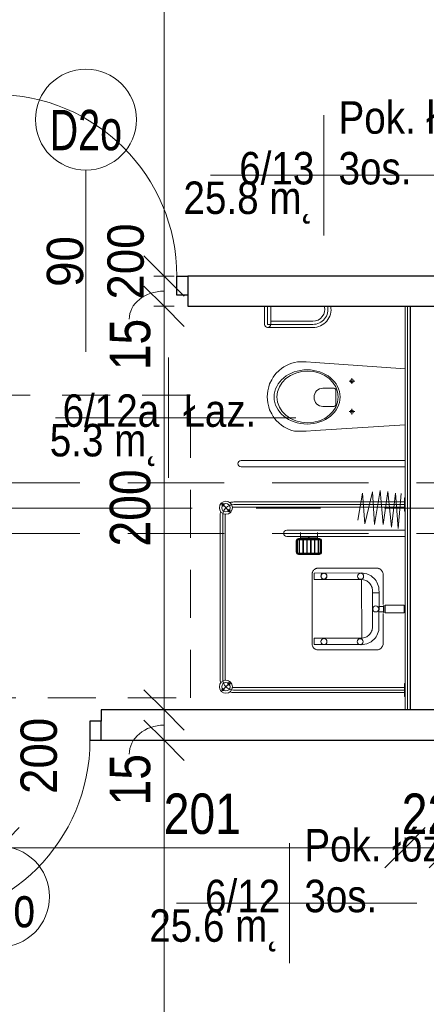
# Model space of a CAD drawing. Header units: centimetres. Extents: x -1631 to 1829, y -257 to 3158.
# Tile 9 of 129: x -965 to -764, y 642 to 1130. Entities that reach past the tile are written whole.
import ezdxf

# ---------------------------------------------------------------- set-up
doc = ezdxf.new("R2010")
doc.units = ezdxf.units.CM
for name, pattern in [('Oś', [222.25, 127, -31.75, 31.75, -31.75]), ('Ponad', [39.688, 23.813, -15.875]), ('Ukryte', [71.438, 47.625, -23.813])]:
    doc.linetypes.add(name, pattern=pattern)
for name, color, linetype, lineweight in [('A-ANNO-DIMS', 211, 'Continuous', 13), ('A-ANNO-DIMS-100', 211, 'Continuous', 13), ('A-ANNO-NOTE', 131, 'Continuous', 9), ('A-AREA-IDEN', 2, 'Continuous', 13), ('A-DETL-GENF', 92, 'Continuous', 9), ('A-DETL-HDLN', 90, 'Ukryte', 9), ('A-DETL-MEDM', 33, 'Continuous', 13), ('A-DOOR', 31, 'Continuous', 13), ('A-FLOR-OVHD', 1, 'Ponad', 9), ('A-WALL', 113, 'Continuous', 13), ('A-WALL-FNSH', 113, 'Continuous', 13), ('P-SANR-FIXT', 6, 'Continuous', 9), ('S-GRID', 1, 'Continuous', 13)]:
    doc.layers.add(name, color=color, linetype=linetype, lineweight=lineweight)
doc.styles.add('Arial', font='arial.ttf', dxfattribs={"width": 0.9, "height": 18})
doc.styles.add('Arial Narrow_5', font='ARIALN.TTF', dxfattribs={"height": 20})
doc.styles.add('Arial_1', font='arial.ttf', dxfattribs={"width": 0.7, "height": 20})
doc.styles.add('Arial_11', font='arial.ttf', dxfattribs={"width": 0.85, "height": 23})
doc.dimstyles.new('Diagonal_1_100__0__wewnętrzne', dxfattribs={"dimscale": 30.48, "dimtxt": 20.468619, "dimasz": 0.656168, "dimexe": 0.164042, "dimexo": 0.0625, "dimgap": 0.032808, "dimtad": 1, "dimdec": 0, "dimdsep": 46, "dimtxsty": 'Arial Narrow_5', "dimblk1": 'OBLIQUE', "dimblk2": 'OBLIQUE', "dimsah": 1, "dimcen": 0.09, "dimazin": 0, "dimtfac": 1, "dimtdec": 4, "dimtix": 1, "dimtmove": 0, "dimatfit": 3, "dimfxl": 0.164042, "dimfxlon": 1, "dimtvp": 1, "dimtolj": 1, "dimtzin": 0, "dimarcsym": 2})
doc.dimstyles.new('Diagonal_1_100__0__wewnętrzne_1', dxfattribs={"dimscale": 30.48, "dimtxt": 20.468619, "dimasz": 0.656168, "dimexe": 0.164042, "dimexo": 0.0625, "dimgap": 0.032808, "dimtad": 1, "dimdec": 0, "dimdsep": 46, "dimtxsty": 'Arial Narrow_5', "dimblk1": 'OBLIQUE', "dimblk2": 'OBLIQUE', "dimsah": 1, "dimcen": 0.09, "dimazin": 0, "dimtfac": 1, "dimtdec": 4, "dimtix": 1, "dimtmove": 1, "dimatfit": 3, "dimfxl": 0.164042, "dimfxlon": 1, "dimtvp": 1, "dimtolj": 1, "dimtzin": 0, "dimarcsym": 2})

# ---------------------------------------------------------------- blocks, each defined once
blk = doc.blocks.new('DRZWI 1S - automatyczna etykieta - Drzwi 90 _łazienkowe_-2364279-6_piętro IV __13_80 m_ - stan projektowany')
at = {"layer": 'A-DETL-GENF'}
for p, q in [((-50.5, 7.5), (-50.5, -2)), ((-45, 7.5), (-50.5, 7.5)), ((-45, -2), (-45, 7.5)), ((50.5, 7.5), (45, 7.5)), ((45, 7.5), (45, -2)), ((50.5, -2), (50.5, 7.5)), ((-50.5, -2), (-45, -2)), ((45, -2), (50.5, -2))]:
    blk.add_line(p, q, dxfattribs=at)
at = {"layer": 'A-DETL-MEDM', "lineweight": 25}
for p, q in [((-45, 7.5), (-50.5, 7.5)), ((-50.5, 7.5), (-50.5, -2)), ((-45, -2), (-45, 7.5)), ((45, -2), (45, 7.5)), ((45, 7.5), (50.5, 7.5)), ((50.5, 7.5), (50.5, -2)), ((-50.5, -2), (-45, -2)), ((50.5, -2), (45, -2))]:
    blk.add_line(p, q, dxfattribs=at)
at = {"layer": 'A-DOOR'}
blk.add_line((45, 7.5), (45, 97.5), dxfattribs=at)
blk.add_arc((45, 7.5), 90, 90, 180, dxfattribs=at)
blk = doc.blocks.new('DRZWI 1S - automatyczna etykieta - Drzwi 90 _łazienkowe_-2364283-6_piętro IV __13_80 m_ - stan projektowany')
at = {"layer": 'A-DETL-GENF'}
for p, q in [((-50.5, 2), (-45, 2)), ((-50.5, -7.5), (-50.5, 2)), ((-45, 2), (-45, -7.5)), ((45, 2), (50.5, 2)), ((45, -7.5), (45, 2)), ((50.5, 2), (50.5, -7.5)), ((-45, -7.5), (-50.5, -7.5)), ((50.5, -7.5), (45, -7.5))]:
    blk.add_line(p, q, dxfattribs=at)
at = {"layer": 'A-DETL-MEDM', "lineweight": 25}
for p, q in [((-50.5, -7.5), (-50.5, 2)), ((-50.5, 2), (-45, 2)), ((-45, 2), (-45, -7.5)), ((45, 2), (45, -7.5)), ((50.5, 2), (45, 2)), ((50.5, -7.5), (50.5, 2)), ((-45, -7.5), (-50.5, -7.5)), ((45, -7.5), (50.5, -7.5))]:
    blk.add_line(p, q, dxfattribs=at)
at = {"layer": 'A-DOOR'}
blk.add_line((45, -7.5), (45, -97.5), dxfattribs=at)
blk.add_arc((45, -7.5), 90, 180, 270, dxfattribs=at)
blk = doc.blocks.new('miska ustępowa dla N_35_5x54 wisząca koło narożna - Type 1-2357501-6_piętro IV __13_80 m_ - stan projektowany')
at = {"layer": 'P-SANR-FIXT'}
for p, q in [((-1.4, -11), (-4.56, -55.56)), ((29.22, -55.56), (26.4, -11)), ((44.09, -92.2), (44.09, -11)), ((47.21, -92.2), (47.21, -11)), ((3.32, -37.31), (6.14, -37.31)), ((4.69, -35.9), (4.69, -38.7)), ((18.43, -37.31), (21.25, -37.31)), ((19.8, -35.9), (19.8, -38.7)), ((8.17, -46.6), (8.17, -51.72)), ((16.4, -45.33), (9.09, -45.33)), ((17.32, -51.72), (17.32, -46.6)), ((-24.94, -56.63), (-24.94, -77.5)), ((-23.38, -56.63), (-23.38, -79.06)), ((-21.82, -56.63), (-21.82, -79.06)), ((-4.56, -55.56), (-4.88, -59.89)), ((29.58, -59.89), (29.22, -55.56)), ((-4.88, -59.89), (-4.82, -64.32)), ((29.53, -64.32), (29.58, -59.89)), ((-4.82, -64.32), (-4.57, -65.68)), ((-4.57, -65.68), (-4.19, -67.09)), ((-4.19, -67.09), (-3.69, -68.46)), ((28.69, -68.46), (29.19, -67.09)), ((29.19, -67.09), (29.57, -65.68)), ((29.57, -65.68), (29.53, -64.32)), ((-3.69, -68.46), (-3.07, -69.78)), ((-3.07, -69.78), (-2.34, -71.05)), ((-2.34, -71.05), (-1.51, -72.26)), ((-1.51, -72.26), (-0.58, -73.39)), ((25.58, -73.39), (26.51, -72.26)), ((26.51, -72.26), (27.34, -71.05)), ((27.34, -71.05), (28.07, -69.78)), ((28.07, -69.78), (28.69, -68.46)), ((-32.35, -77.5), (-23.38, -77.5)), ((-0.58, -73.39), (1.02, -74.96)), ((1.02, -74.96), (2.75, -76.27)), ((2.75, -76.27), (4.01, -77.03)), ((4.01, -77.03), (6.13, -78.05)), ((6.13, -78.05), (7.56, -78.51)), ((17.44, -78.51), (18.87, -78.05)), ((18.87, -78.05), (20.99, -77.03)), ((20.99, -77.03), (22.25, -76.27)), ((22.25, -76.27), (23.98, -74.96)), ((23.98, -74.96), (25.58, -73.39)), ((-23.38, -79.06), (-32.35, -79.06)), ((-23.38, -80.62), (-32.35, -80.62)), ((7.56, -78.51), (9.56, -78.98)), ((9.56, -78.98), (11.02, -79.17)), ((11.02, -79.17), (12.5, -79.25)), ((12.5, -79.25), (13.98, -79.17)), ((13.98, -79.17), (15.44, -78.98)), ((15.44, -78.98), (17.44, -78.51))]:
    blk.add_line(p, q, dxfattribs=at)
for centre in [(4.69, -37.31), (19.8, -37.31)]:
    blk.add_circle(centre, 0.825, dxfattribs=at)
for centre, radius, start, end in [((-30.79, -56.63), 8.97, 0, 99.9996), ((9.34, -46.48), 1.17, 102.2339, 185.8899), ((16.15, -46.48), 1.17, 354.1101, 77.7661), ((-30.79, -56.63), 7.41, 0, 102.1327), ((-30.79, -56.63), 5.85, 0, 105.4382), ((12.74, -51.5), 4.58, 182.8022, 357.1978), ((-23.38, -79.06), 1.56, 0, 90), ((-23.38, -79.06), 1.56, 270, 0), ((45.65, -92.2), 1.56, 180, 360)]:
    blk.add_arc(centre, radius, start, end, dxfattribs=at)
for centre, major_axis, ratio in [((12.55, -59.51), (0, 16.33), 0.823529), ((12.55, -59.26), (0, 15.16), 0.845174)]:
    blk.add_ellipse(centre, major_axis=major_axis, ratio=ratio, dxfattribs=at)
blk = doc.blocks.new('brodzik natryskowy dla N - Type 1-2359081-6_piętro IV __13_80 m_ - stan projektowany')
at = {"layer": 'P-SANR-FIXT'}
for p, q in [((-27.37, -14.39), (-44.99, -15.67)), ((-44.73, -12.86), (-27.37, -14.39)), ((-42.55, -11.3), (-42.55, -11)), ((-36.05, -11.3), (-42.55, -11.3)), ((-40.55, -11.3), (-40.55, -95.8)), ((-39.3, -11), (-39.3, -95.8)), ((-38.05, -11.3), (-38.05, -95.8)), ((-36.05, -11), (-36.05, -11.3)), ((-26.61, -11.2), (-26.61, -69.6)), ((-23.41, -69.6), (-23.41, -11.2)), ((14.45, -11.52), (10.54, -11.52)), ((10.54, -11.52), (10.54, -20.79)), ((14.45, -11.52), (14.45, -20.79)), ((49.36, -11.3), (49.36, -11)), ((55.86, -11.3), (49.36, -11.3)), ((51.36, -11.3), (51.36, -95.8)), ((52.61, -11), (52.61, -96)), ((53.86, -11.3), (53.86, -95.8)), ((55.86, -11), (55.86, -11.3)), ((-28.14, -17.71), (-45.75, -19.5)), ((-45.75, -19.5), (-29.41, -21.8)), ((-44.99, -15.67), (-28.14, -17.71)), ((-29.41, -21.8), (-46.26, -23.33)), ((-46.26, -23.33), (-29.41, -26.14)), ((-7.7, -24.28), (-7.74, -24.55)), ((-7.62, -24.01), (-7.7, -24.28)), ((-7.51, -23.75), (-7.62, -24.01)), ((-7.38, -23.5), (-7.51, -23.75)), ((-7.23, -23.25), (-7.38, -23.5)), ((-7.05, -23.02), (-7.23, -23.25)), ((-6.85, -22.81), (-7.05, -23.02)), ((-6.64, -22.61), (-6.85, -22.81)), ((-6.41, -22.43), (-6.64, -22.61)), ((-6.17, -22.27), (-6.41, -22.43)), ((-5.92, -22.14), (-6.17, -22.27)), ((-5.66, -22.03), (-5.92, -22.14)), ((-5.39, -21.95), (-5.66, -22.03)), ((-5.12, -21.9), (-5.39, -21.95)), ((-4.84, -21.88), (-5.12, -21.9)), ((10.32, -21.88), (-4.84, -21.88)), ((-0.05, -24.58), (0.75, -24.29)), ((0.75, -24.29), (1.58, -24.07)), ((1.58, -24.07), (2.44, -23.94)), ((2.44, -23.94), (4.41, -23.89)), ((22.33, -23.94), (3.78, -23.89)), ((4.41, -23.89), (4.41, -27.12)), ((10.54, -20.79), (14.45, -20.79)), ((14.44, -21.54), (10.55, -21.51)), ((13.8, -21.67), (11.19, -21.67)), ((11.19, -21.67), (11.19, -23.94)), ((11.19, -23.94), (13.8, -23.94)), ((13.8, -23.94), (13.8, -21.67)), ((30.14, -21.88), (14.73, -21.88)), ((23.2, -24.07), (22.33, -23.94)), ((24.03, -24.29), (23.2, -24.07)), ((24.83, -24.58), (24.03, -24.29)), ((30.36, -21.95), (30.1, -21.9)), ((30.62, -22.03), (30.14, -21.88)), ((30.87, -22.14), (30.62, -22.03)), ((31.12, -22.28), (30.87, -22.14)), ((31.36, -22.44), (31.12, -22.28)), ((31.59, -22.62), (31.36, -22.44)), ((31.81, -22.82), (31.59, -22.62)), ((32.01, -23.04), (31.81, -22.82)), ((32.19, -23.27), (32.01, -23.04)), ((32.35, -23.52), (32.19, -23.27)), ((32.49, -23.77), (32.35, -23.52)), ((32.6, -24.04), (32.49, -23.77)), ((32.68, -24.31), (32.6, -24.04)), ((32.74, -24.58), (32.68, -24.31)), ((-29.41, -26.14), (-45.5, -27.16)), ((-45.5, -27.16), (-29.67, -31)), ((-7.74, -24.55), (-7.74, -54.09)), ((-4.98, -30.01), (-4.68, -29.22)), ((-4.68, -29.22), (-4.32, -28.45)), ((-4.32, -28.45), (-3.88, -27.74)), ((-3.88, -27.74), (-3.38, -27.07)), ((-3.38, -27.07), (-2.82, -26.45)), ((-2.82, -26.45), (-2.2, -25.89)), ((-2.2, -25.89), (-1.53, -25.38)), ((-1.53, -25.38), (-0.81, -24.95)), ((-0.87, -29.14), (-1.19, -29.56)), ((-0.51, -28.74), (-0.87, -29.14)), ((-0.81, -24.95), (-0.05, -24.58)), ((-0.12, -28.38), (-0.51, -28.74)), ((0.31, -28.06), (-0.12, -28.38)), ((0.76, -27.79), (0.31, -28.06)), ((1.25, -27.55), (0.76, -27.79)), ((1.76, -27.36), (1.25, -27.55)), ((2.29, -27.23), (1.76, -27.36)), ((2.84, -27.14), (2.29, -27.23)), ((3.4, -27.11), (2.84, -27.14)), ((4.41, -27.12), (3.4, -27.11)), ((3.78, -27.12), (21.37, -27.12)), ((21.37, -27.12), (21.94, -27.14)), ((21.94, -27.14), (22.49, -27.23)), ((22.49, -27.23), (23.02, -27.36)), ((23.02, -27.36), (23.53, -27.55)), ((23.53, -27.55), (24.01, -27.79)), ((24.01, -27.79), (24.47, -28.06)), ((24.47, -28.06), (24.89, -28.38)), ((25.59, -24.95), (24.83, -24.58)), ((24.89, -28.38), (25.29, -28.74)), ((25.29, -28.74), (25.65, -29.14)), ((26.31, -25.38), (25.59, -24.95)), ((25.65, -29.14), (25.96, -29.56)), ((26.98, -25.89), (26.31, -25.38)), ((27.59, -26.45), (26.98, -25.89)), ((28.16, -27.07), (27.59, -26.45)), ((28.66, -27.74), (28.16, -27.07)), ((29.09, -28.45), (28.66, -27.74)), ((29.46, -29.22), (29.09, -28.45)), ((29.75, -30.01), (29.46, -29.22)), ((32.74, -24.86), (32.74, -24.58)), ((32.74, -54.38), (32.74, -24.86)), ((-29.67, -31), (-44.99, -32.02)), ((-44.99, -32.02), (-31.46, -34.32)), ((-5.37, -32.6), (-5.32, -31.71)), ((-5.29, -56.03), (-5.37, -32.6)), ((-5.32, -31.71), (-5.19, -30.85)), ((-5.19, -30.85), (-4.98, -30.01)), ((26.92, -32.43), (-2.15, -32.63)), ((-2.15, -32.63), (-2.15, -56.03)), ((-2.03, -31.55), (-2.11, -32.1)), ((-1.89, -31.01), (-2.03, -31.55)), ((-1.71, -30.51), (-1.89, -31.01)), ((-1.47, -30.02), (-1.71, -30.51)), ((-1.19, -29.56), (-1.47, -30.02)), ((25.96, -29.56), (26.24, -30.02)), ((26.24, -30.02), (26.48, -30.51)), ((26.48, -30.51), (26.66, -31.01)), ((26.66, -31.01), (26.8, -31.55)), ((26.8, -31.55), (26.88, -32.1)), ((26.92, -56.03), (26.92, -32.43)), ((29.97, -30.85), (29.75, -30.01)), ((30.1, -31.71), (29.97, -30.85)), ((30.07, -32.63), (30.07, -56.03)), ((30.15, -32.6), (30.1, -31.71)), ((-22.41, -63.8), (-22.41, -53.4)), ((-22.11, -63.8), (-22.11, -53.4)), ((-21.81, -63.8), (-21.81, -53.4)), ((-21.31, -52.3), (-15.71, -52.3)), ((-21.31, -52.6), (-15.71, -52.6)), ((-21.31, -52.9), (-15.71, -52.9)), ((-15.21, -53.4), (-15.21, -63.8)), ((-14.91, -53.4), (-14.91, -63.8)), ((-14.61, -53.4), (-14.61, -63.8)), ((-5.23, -51), (-5.24, -51.15)), ((-5.24, -51.15), (-5.23, -51.29)), ((-5.21, -50.85), (-5.23, -51)), ((-5.23, -51.29), (-5.21, -51.44)), ((-5.18, -50.71), (-5.21, -50.85)), ((-5.21, -51.44), (-5.18, -51.58)), ((-5.13, -50.58), (-5.18, -50.71)), ((-5.18, -51.58), (-5.13, -51.71)), ((-5.07, -50.45), (-5.13, -50.58)), ((-5.13, -51.71), (-5.07, -51.84)), ((-4.99, -50.33), (-5.07, -50.45)), ((-5.07, -51.84), (-4.99, -51.96)), ((-4.91, -50.21), (-4.99, -50.33)), ((-4.99, -51.96), (-4.91, -52.08)), ((-4.81, -50.11), (-4.91, -50.21)), ((-4.91, -52.08), (-4.81, -52.18)), ((-4.71, -50.02), (-4.81, -50.11)), ((-4.81, -52.18), (-4.71, -52.27)), ((-4.6, -49.93), (-4.71, -50.02)), ((-4.71, -52.27), (-4.6, -52.36)), ((-4.48, -49.86), (-4.6, -49.93)), ((-4.6, -52.36), (-4.48, -52.43)), ((-4.35, -49.8), (-4.48, -49.86)), ((-4.48, -52.43), (-4.35, -52.49)), ((-4.21, -49.75), (-4.35, -49.8)), ((-4.35, -52.49), (-4.21, -52.54)), ((-4.07, -49.71), (-4.21, -49.75)), ((-4.21, -52.54), (-4.07, -52.58)), ((-3.93, -49.69), (-4.07, -49.71)), ((-4.07, -52.58), (-3.93, -52.6)), ((-3.78, -49.68), (-3.93, -49.69)), ((-3.93, -52.6), (-3.78, -52.61)), ((-3.78, -52.61), (-3.63, -52.6)), ((-3.48, -49.71), (-3.63, -49.69)), ((-3.63, -52.6), (-3.48, -52.58)), ((-3.34, -49.75), (-3.48, -49.71)), ((-3.48, -52.58), (-3.34, -52.54)), ((-3.21, -49.8), (-3.34, -49.75)), ((-3.34, -52.54), (-3.21, -52.49)), ((-3.08, -49.86), (-3.21, -49.8)), ((-3.21, -52.49), (-3.08, -52.43)), ((-2.96, -49.93), (-3.08, -49.86)), ((-3.08, -52.43), (-2.96, -52.36)), ((-2.85, -50.02), (-2.96, -49.93)), ((-2.96, -52.36), (-2.85, -52.27)), ((-2.74, -50.11), (-2.85, -50.02)), ((-2.85, -52.27), (-2.74, -52.18)), ((-2.65, -50.21), (-2.74, -50.11)), ((-2.74, -52.18), (-2.65, -52.08)), ((-2.56, -50.33), (-2.65, -50.21)), ((-2.65, -52.08), (-2.56, -51.96)), ((-2.49, -50.45), (-2.56, -50.33)), ((-2.56, -51.96), (-2.49, -51.84)), ((-2.43, -50.58), (-2.49, -50.45)), ((-2.49, -51.84), (-2.43, -51.71)), ((-2.38, -50.71), (-2.43, -50.58)), ((-2.43, -51.71), (-2.38, -51.58)), ((-2.34, -50.85), (-2.38, -50.71)), ((-2.38, -51.58), (-2.34, -51.44)), ((-2.32, -51), (-2.34, -50.85)), ((-2.34, -51.44), (-2.32, -51.29)), ((-2.31, -51.15), (-2.32, -51)), ((-2.32, -51.29), (-2.31, -51.15)), ((-22.41, -54.35), (-25.41, -54.35)), ((-22.81, -62.85), (-22.81, -54.35)), ((-22.61, -62.85), (-22.61, -54.35)), ((-21.81, -53.7), (-15.21, -53.7)), ((-21.81, -54), (-15.21, -54)), ((-21.81, -55.6), (-15.21, -55.6)), ((-21.81, -55.9), (-15.21, -55.9)), ((-21.81, -57.5), (-15.21, -57.5)), ((-21.81, -57.8), (-15.21, -57.8)), ((-7.74, -54.09), (-7.74, -54.37)), ((-7.74, -54.37), (-7.7, -54.64)), ((-7.7, -54.64), (-7.62, -54.91)), ((-7.62, -54.91), (-7.52, -55.18)), ((-7.52, -55.18), (-7.4, -55.43)), ((-7.4, -55.43), (-7.25, -55.67)), ((-7.25, -55.67), (-7.07, -55.9)), ((-7.07, -55.9), (-6.88, -56.11)), ((-6.88, -56.11), (-6.67, -56.31)), ((-6.67, -56.31), (-6.44, -56.49)), ((-6.44, -56.49), (-6.2, -56.64)), ((-6.2, -56.64), (-5.95, -56.77)), ((-5.95, -56.77), (-5.69, -56.88)), ((-5.69, -56.88), (-5.41, -56.96)), ((-5.41, -56.96), (-5.13, -57.01)), ((-2.15, -56.03), (-5.29, -56.03)), ((-5.13, -57.01), (29.82, -57.01)), ((26.92, -56.03), (30.07, -56.03)), ((29.82, -57.01), (30.1, -57.01)), ((30.1, -57.01), (30.38, -56.96)), ((30.38, -56.96), (30.65, -56.89)), ((30.65, -56.89), (30.92, -56.78)), ((30.92, -56.78), (31.17, -56.66)), ((31.17, -56.66), (31.41, -56.51)), ((31.41, -56.51), (31.64, -56.34)), ((31.64, -56.34), (31.85, -56.14)), ((31.85, -56.14), (32.05, -55.93)), ((32.05, -55.93), (32.22, -55.71)), ((32.22, -55.71), (32.38, -55.46)), ((32.38, -55.46), (32.51, -55.21)), ((32.51, -55.21), (32.61, -54.94)), ((32.61, -54.94), (32.69, -54.67)), ((32.69, -54.67), (32.74, -54.38)), ((-22.41, -62.85), (-25.41, -62.85)), ((-21.81, -59.4), (-15.21, -59.4)), ((-21.81, -59.7), (-15.21, -59.7)), ((-21.81, -61.3), (-15.21, -61.3)), ((-21.81, -61.6), (-15.21, -61.6)), ((-21.81, -63.2), (-15.21, -63.2)), ((-21.81, -63.5), (-15.21, -63.5)), ((-15.71, -64.3), (-21.31, -64.3)), ((-15.71, -64.6), (-21.31, -64.6)), ((-15.71, -64.9), (-21.31, -64.9)), ((-35.25, -97.25), (-40.13, -102.13)), ((48.56, -97.25), (53.43, -102.13)), ((47.11, -100.05), (-33.8, -100.05)), ((-33.8, -101.3), (47.11, -101.3)), ((47.11, -102.55), (-33.8, -102.55))]:
    blk.add_line(p, q, dxfattribs=at)
for centre, radius in [((12.42, -25.5), 1.5), ((-3.77, -33.05), 1.5), ((28.71, -33.24), 1.5), ((-3.85, -51.24), 1.5), ((28.59, -51.18), 1.5), ((-37.69, -99.69), 3.25), ((51, -99.69), 3.25), ((-39.18, -101.17), 0.62), ((-37.69, -99.69), 2.1), ((-39.18, -101.17), 0.32), ((-36.21, -98.2), 0.62), ((-36.21, -98.2), 0.32), ((49.51, -98.2), 0.62), ((51, -99.69), 2.1), ((49.51, -98.2), 0.32), ((52.48, -101.17), 0.62), ((52.48, -101.17), 0.32)]:
    blk.add_circle(centre, radius, dxfattribs=at)
for centre, radius, start, end in [((-21.31, -53.4), 1.1, 90, 180), ((-21.31, -53.4), 0.8, 90, 180), ((-21.31, -53.4), 0.5, 90, 180), ((-15.71, -53.4), 1.1, 360, 90), ((-15.71, -53.4), 0.8, 360, 90), ((-15.71, -53.4), 0.5, 360, 90), ((-21.31, -63.8), 1.1, 180, 270), ((-21.31, -63.8), 0.8, 180, 270), ((-21.31, -63.8), 0.5, 180, 270), ((-15.71, -63.8), 0.5, 270, 360), ((-15.71, -63.8), 0.8, 270, 360), ((-15.71, -63.8), 1.1, 270, 360), ((-25.01, -69.6), 1.6, 180, 360), ((-33.8, -95.8), 6.75, 180, 196.4965), ((-33.8, -95.8), 5.5, 180, 270), ((-33.8, -95.8), 4.25, 180, 188.8511), ((47.11, -95.8), 5.5, 270, 360), ((47.11, -95.8), 4.25, 351.1489, 360), ((47.11, -95.8), 6.75, 343.5035, 360), ((-33.8, -95.8), 6.75, 253.5035, 270), ((-33.8, -95.8), 4.25, 261.1489, 270), ((47.11, -95.8), 4.25, 270, 278.8511), ((47.11, -95.8), 6.75, 270, 286.4965)]:
    blk.add_arc(centre, radius, start, end, dxfattribs=at)
blk.add_ellipse((-23.14, -58.6), major_axis=(0, 0.325), ratio=0.224951, dxfattribs=at)
blk = doc.blocks.new('DIMBLOCK32-6_piętro IV __13_80 m_ - stan projektowany')
at = {"layer": 'A-ANNO-DIMS-100', "transparency": 16777216}
for p, q in [((-893.96, 773.33), (-903.96, 783.33)), ((-898.96, 773.33), (-888.96, 773.33)), ((-893.96, 773.33), (-898.96, 773.33)), ((-893.96, 418.33), (-893.96, 773.33)), ((-893.96, 773.33), (-883.96, 763.33)), ((-893.96, 418.33), (-903.96, 428.33)), ((-898.96, 418.33), (-888.96, 418.33)), ((-893.96, 418.33), (-898.96, 418.33)), ((-893.96, 418.33), (-883.96, 408.33))]:
    blk.add_line(p, q, dxfattribs=at)
at = {"layer": 'A-ANNO-DIMS-100', "color": 0, "transparency": 16777216, "insert": (-920.81, 576.82), "char_height": 20, "width": 45.6158, "attachment_point": 1, "rotation": 90, "line_spacing_factor": 0.974696, "style": 'Arial Narrow_5'}
blk.add_mtext('355', dxfattribs=at)
blk = doc.blocks.new('_Oblique')
at = {"color": 0, "linetype": 'ByBlock', "lineweight": -2}
blk.add_line((-0.5, -0.5), (0.5, 0.5), dxfattribs=at)
blk = doc.blocks.new('DIMBLOCK33-6_piętro IV __13_80 m_ - stan projektowany')
at = {"layer": 'A-ANNO-DIMS-100', "transparency": 16777216}
for p, q in [((-893.96, 788.33), (-903.96, 798.33)), ((-898.96, 788.33), (-888.96, 788.33)), ((-893.96, 788.33), (-898.96, 788.33)), ((-893.96, 773.33), (-893.96, 788.33)), ((-893.96, 788.33), (-883.96, 778.33)), ((-893.96, 773.33), (-903.96, 783.33)), ((-898.96, 773.33), (-888.96, 773.33)), ((-893.96, 773.33), (-898.96, 773.33)), ((-893.96, 773.33), (-883.96, 763.33))]:
    blk.add_line(p, q, dxfattribs=at)
blk.add_ellipse((-893.96, 766.37), major_axis=(17.24, 0), ratio=0.83822, start_param=1.570796, end_param=3.141593, dxfattribs=at)
at = {"layer": 'A-ANNO-DIMS-100', "color": 0, "transparency": 16777216, "insert": (-920.81, 741.03), "char_height": 20, "width": 30.4105, "attachment_point": 1, "rotation": 90, "line_spacing_factor": 0.974696, "style": 'Arial Narrow_5'}
blk.add_mtext('15', dxfattribs=at)
blk = doc.blocks.new('DIMBLOCK34-6_piętro IV __13_80 m_ - stan projektowany')
at = {"layer": 'A-ANNO-DIMS-100', "transparency": 16777216}
for p, q in [((-893.96, 988.33), (-903.96, 998.33)), ((-898.96, 988.33), (-888.96, 988.33)), ((-893.96, 988.33), (-898.96, 988.33)), ((-893.96, 788.33), (-893.96, 988.33)), ((-893.96, 988.33), (-883.96, 978.33)), ((-893.96, 788.33), (-903.96, 798.33)), ((-898.96, 788.33), (-888.96, 788.33)), ((-893.96, 788.33), (-898.96, 788.33)), ((-893.96, 788.33), (-883.96, 778.33))]:
    blk.add_line(p, q, dxfattribs=at)
at = {"layer": 'A-ANNO-DIMS-100', "color": 0, "transparency": 16777216, "insert": (-920.81, 869.32), "char_height": 20, "width": 45.6158, "attachment_point": 1, "rotation": 90, "line_spacing_factor": 0.974696, "style": 'Arial Narrow_5'}
blk.add_mtext('200', dxfattribs=at)
blk = doc.blocks.new('DIMBLOCK35-6_piętro IV __13_80 m_ - stan projektowany')
at = {"layer": 'A-ANNO-DIMS-100', "transparency": 16777216}
for p, q in [((-893.96, 1003.33), (-903.96, 1013.33)), ((-898.96, 1003.33), (-888.96, 1003.33)), ((-893.96, 1003.33), (-898.96, 1003.33)), ((-893.96, 988.33), (-893.96, 1003.33)), ((-893.96, 1003.33), (-883.96, 993.33)), ((-893.96, 988.33), (-903.96, 998.33)), ((-898.96, 988.33), (-888.96, 988.33)), ((-893.96, 988.33), (-898.96, 988.33)), ((-893.96, 988.33), (-883.96, 978.33))]:
    blk.add_line(p, q, dxfattribs=at)
blk.add_ellipse((-893.96, 981.98), major_axis=(17.24, 0), ratio=0.803009, start_param=1.570796, end_param=3.141593, dxfattribs=at)
at = {"layer": 'A-ANNO-DIMS-100', "color": 0, "transparency": 16777216, "insert": (-920.81, 956.64), "char_height": 20, "width": 30.4105, "attachment_point": 1, "rotation": 90, "line_spacing_factor": 0.974696, "style": 'Arial Narrow_5'}
blk.add_mtext('15', dxfattribs=at)
blk = doc.blocks.new('DIMBLOCK36-6_piętro IV __13_80 m_ - stan projektowany')
at = {"layer": 'A-ANNO-DIMS-100', "transparency": 16777216}
for p, q in [((-893.96, 1358.33), (-903.96, 1368.33)), ((-898.96, 1358.33), (-888.96, 1358.33)), ((-893.96, 1358.33), (-898.96, 1358.33)), ((-893.96, 1003.33), (-893.96, 1358.33)), ((-893.96, 1358.33), (-883.96, 1348.33)), ((-893.96, 1003.33), (-903.96, 1013.33)), ((-898.96, 1003.33), (-888.96, 1003.33)), ((-893.96, 1003.33), (-898.96, 1003.33)), ((-893.96, 1003.33), (-883.96, 993.33))]:
    blk.add_line(p, q, dxfattribs=at)
at = {"layer": 'A-ANNO-DIMS-100', "color": 0, "transparency": 16777216, "insert": (-920.81, 1161.82), "char_height": 20, "width": 45.6158, "attachment_point": 1, "rotation": 90, "line_spacing_factor": 0.974696, "style": 'Arial Narrow_5'}
blk.add_mtext('355', dxfattribs=at)
blk = doc.blocks.new('DIMBLOCK39-6_piętro IV __13_80 m_ - stan projektowany')
at = {"layer": 'A-ANNO-DIMS-100', "transparency": 16777216}
for p, q in [((-975.62, 720.07), (-965.62, 730.07)), ((-774.62, 720.07), (-764.62, 730.07)), ((-975.62, 725.07), (-975.62, 715.07)), ((-975.62, 720.07), (-975.62, 725.07)), ((-774.62, 725.07), (-774.62, 715.07)), ((-774.62, 720.07), (-774.62, 725.07)), ((-975.62, 720.07), (-985.62, 710.07)), ((-975.62, 720.07), (-774.62, 720.07)), ((-774.62, 720.07), (-784.62, 710.07))]:
    blk.add_line(p, q, dxfattribs=at)
at = {"layer": 'A-ANNO-DIMS-100', "color": 0, "transparency": 16777216, "insert": (-894.13, 746.92), "char_height": 20, "width": 45.6158, "attachment_point": 1, "line_spacing_factor": 0.974696, "style": 'Arial Narrow_5'}
blk.add_mtext('201', dxfattribs=at)
blk = doc.blocks.new('DIMBLOCK40-6_piętro IV __13_80 m_ - stan projektowany')
at = {"layer": 'A-ANNO-DIMS-100', "transparency": 16777216}
for p, q in [((-774.62, 720.07), (-764.62, 730.07)), ((-752.62, 720.07), (-742.62, 730.07)), ((-774.62, 725.07), (-774.62, 715.07)), ((-774.62, 720.07), (-774.62, 725.07)), ((-752.62, 725.07), (-752.62, 715.07)), ((-752.62, 720.07), (-752.62, 725.07)), ((-774.62, 720.07), (-784.62, 710.07)), ((-774.62, 720.07), (-752.62, 720.07)), ((-752.62, 720.07), (-762.62, 710.07))]:
    blk.add_line(p, q, dxfattribs=at)
at = {"layer": 'A-ANNO-DIMS-100', "color": 0, "transparency": 16777216, "insert": (-776.29, 746.92), "char_height": 20, "width": 30.4105, "attachment_point": 1, "line_spacing_factor": 0.974696, "style": 'Arial Narrow_5'}
blk.add_mtext('22', dxfattribs=at)
blk = doc.blocks.new('METKA_POMIESZCZENIA2 - Rozbudowana - bez ramki-2396678-6_piętro IV __13_80 m_ - stan projektowany')
at = {"layer": 'A-AREA-IDEN'}
for p, q in [((0, 0.425), (0, 0)), ((0.0976, 0), (-0.8, 0)), ((-0.8, 0), (0.9, 0)), ((0, 0), (0, -0.425))]:
    blk.add_line(p, q, dxfattribs=at)

msp = doc.modelspace()

# ---------------------------------------------------------------- linework, layer by layer
at = {"layer": 'A-ANNO-NOTE', "lineweight": 13}
msp.add_line((-932.63, 965.83), (-932.63, 1055.83), dxfattribs=at)
msp.add_line((-932.63, 965.83), (-932.63, 1055.83), dxfattribs=at)
for centre in [(-932.63, 1080.83), (-975.62, 695.83)]:
    msp.add_circle(centre, 25, dxfattribs=at)
at = {"layer": 'A-DETL-HDLN'}
for p, q in [((-1197.62, 900.83), (1172.38, 900.83)), ((-1197.62, 875.83), (1172.38, 875.83))]:
    msp.add_line(p, q, dxfattribs=at)
at = {"layer": 'A-FLOR-OVHD'}
for p, q in [((-880.89, 944.27), (-1030.89, 944.27)), ((-880.89, 794.27), (-880.89, 944.27)), ((-1030.89, 794.27), (-880.89, 794.27))]:
    msp.add_line(p, q, dxfattribs=at)
at = {"layer": 'A-WALL', "color": 7, "lineweight": 25}
for p, q in [((-752.62, 1003.33), (-882.13, 1003.33)), ((-882.13, 993.83), (-882.13, 988.33)), ((-882.13, 988.33), (-752.62, 988.33)), ((-772.12, 988.33), (-772.12, 788.33)), ((-752.62, 788.33), (-925.12, 788.33)), ((-925.12, 788.33), (-925.12, 782.83)), ((-925.12, 773.33), (-752.62, 773.33))]:
    msp.add_line(p, q, dxfattribs=at)
at = {"layer": 'A-WALL'}
msp.add_line((-773.37, 988.33), (-773.37, 788.33), dxfattribs=at)
at = {"layer": 'A-WALL-FNSH', "color": 250, "lineweight": 9}
msp.add_line((-774.62, 988.33), (-774.62, 788.33), dxfattribs=at)
at = {"layer": 'S-GRID', "linetype": 'Oś'}
msp.add_line((1342.46, 888.33), (-1368.76, 888.33), dxfattribs=at)

# ---------------------------------------------------------------- block references
at = {"layer": 'A-AREA-IDEN', "xscale": 69.99999999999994, "yscale": 69.99999999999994, "zscale": 69.99999999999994}
for p in [(-814.87, 1053.24), (-891.69, 933.14), (-831.8, 692.64)]:
    msp.add_blockref('METKA_POMIESZCZENIA2 - Rozbudowana - bez ramki-2396678-6_piętro IV __13_80 m_ - stan projektowany', p, dxfattribs=at)
at = {"layer": 'A-DOOR', "rotation": 180}
for name, p in [('DRZWI 1S - automatyczna etykieta - Drzwi 90 _łazienkowe_-2364283-6_piętro IV __13_80 m_ - stan projektowany', (-932.63, 995.83)), ('DRZWI 1S - automatyczna etykieta - Drzwi 90 _łazienkowe_-2364279-6_piętro IV __13_80 m_ - stan projektowany', (-975.62, 780.83))]:
    msp.add_blockref(name, p, dxfattribs=at)
at = {"layer": 'P-SANR-FIXT', "rotation": 270.0000000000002}
for name, p in [('miska ustępowa dla N_35_5x54 wisząca koło narożna - Type 1-2357501-6_piętro IV __13_80 m_ - stan projektowany', (-763.62, 955.98)), ('brodzik natryskowy dla N - Type 1-2359081-6_piętro IV __13_80 m_ - stan projektowany', (-763.62, 850.83))]:
    msp.add_blockref(name, p, dxfattribs=at)

# ---------------------------------------------------------------- texts
at = {"layer": 'A-ANNO-NOTE', "lineweight": 211, "char_height": 20, "width": 37.03, "attachment_point": 5, "line_spacing_factor": 0.936439, "style": 'Arial_1'}
for insert in [(-932.65, 1075.53), (-975.65, 690.53)]:
    msp.add_mtext('\\pxqc,t4.445,8.89,13.335,17.78,22.225,26.67,31.115,35.56,40.005,44.45,48.895,53.34,57.785,62.23,66.675,71.12,75.565,80.01,84.455,88.9,93.345,97.79,102.235,106.68,111.125,115.57,120.015,124.46,128.905,133.35,137.795,142.24;{D2o}', dxfattribs=dict(at, insert=insert))
at = {"layer": 'A-ANNO-NOTE', "lineweight": 211, "char_height": 18, "attachment_point": 5, "rotation": 90, "line_spacing_factor": 0.936439, "style": 'Arial'}
for s, insert, width in [('\\pxqc,t6.35,12.7,19.05,25.4,31.75,38.1,44.45,50.8,57.15,63.5,69.85,76.2,82.55,88.9,95.25,101.6,107.95,114.3,120.65,127,133.35,139.7,146.05,152.4,158.75,165.1,171.45,177.8,184.15,190.5,196.85,203.2;{200}', (-912.86, 1010.52), 38.07), ('\\pxqc,t6.35,12.7,19.05,25.4,31.75,38.1,44.45,50.8,57.15,63.5,69.85,76.2,82.55,88.9,95.25,101.6,107.95,114.3,120.65,127,133.35,139.7,146.05,152.4,158.75,165.1,171.45,177.8,184.15,190.5,196.85,203.2;{200}', (-912.86, 1010.52), 38.07), ('\\pxqc,t6.35,12.7,19.05,25.4,31.75,38.1,44.45,50.8,57.15,63.5,69.85,76.2,82.55,88.9,95.25,101.6,107.95,114.3,120.65,127,133.35,139.7,146.05,152.4,158.75,165.1,171.45,177.8,184.15,190.5,196.85,203.2;{90}', (-942.86, 1010.52), 25.65), ('\\pxqc,t6.35,12.7,19.05,25.4,31.75,38.1,44.45,50.8,57.15,63.5,69.85,76.2,82.55,88.9,95.25,101.6,107.95,114.3,120.65,127,133.35,139.7,146.05,152.4,158.75,165.1,171.45,177.8,184.15,190.5,196.85,203.2;{200}', (-955.86, 765.59), 38.07), ('\\pxqc,t6.35,12.7,19.05,25.4,31.75,38.1,44.45,50.8,57.15,63.5,69.85,76.2,82.55,88.9,95.25,101.6,107.95,114.3,120.65,127,133.35,139.7,146.05,152.4,158.75,165.1,171.45,177.8,184.15,190.5,196.85,203.2;{200}', (-955.86, 765.59), 38.07)]:
    msp.add_mtext(s, dxfattribs=dict(at, insert=insert, width=width))
at = {"layer": 'A-AREA-IDEN', "char_height": 16.1, "line_spacing_factor": 0.936439, "style": 'Arial_11'}
for s, insert, width, attachment_point in [('\\pt84.99995,169.9999,255.00008,340.00003,424.99998,509.99993,595.00011,680.00006,765.00001,849.99996,934.99991,1020.00009,1105.00004,1189.99999,1274.99994,1359.99989,1445.00007,1530.00002,1614.99997,1699.99992,1785.0001,1870.00005,1955,2039.99995,2124.9999,2210.00008,2295.00003,2379.99998,2464.99993,2550.00011,2635.00006,2720.00001;Pok. łóżkowy\\P3os.', (-807.57, 1048.49), 109.837, 7), ('\\pxqr,t3.69565,7.3913,11.08696,14.78261,18.47826,22.17391,25.86957,29.56522,33.26087,36.95652,40.65217,44.34783,48.04348,51.73913,55.43478,59.13043,62.82609,66.52174,70.21739,73.91304,77.6087,81.30435,85,88.69565,92.3913,96.08696,99.78261,103.47826,107.17391,110.86957,114.56522,118.26087;{6/13}', (-819.53, 1048.49), 37.009, 9), ('\\pt84.99995,169.9999,255.00008,340.00003,424.99998,509.99993,595.00011,680.00006,765.00001,849.99996,934.99991,1020.00009,1105.00004,1189.99999,1274.99994,1359.99989,1445.00007,1530.00002,1614.99997,1699.99992,1785.0001,1870.00005,1955,2039.99995,2124.9999,2210.00008,2295.00003,2379.99998,2464.99993,2550.00011,2635.00006,2720.00001;25.8 m˛', (-819.53, 1050.17), 64.141, 3), ('\\pt84.99995,169.9999,255.00008,340.00003,424.99998,509.99993,595.00011,680.00006,765.00001,849.99996,934.99991,1020.00009,1105.00004,1189.99999,1274.99994,1359.99989,1445.00007,1530.00002,1614.99997,1699.99992,1785.0001,1870.00005,1955,2039.99995,2124.9999,2210.00008,2295.00003,2379.99998,2464.99993,2550.00011,2635.00006,2720.00001;Łaz.', (-884.39, 928.39), 36.2355, 7), ('\\pxqr,t3.69565,7.3913,11.08696,14.78261,18.47826,22.17391,25.86957,29.56522,33.26087,36.95652,40.65217,44.34783,48.04348,51.73913,55.43478,59.13043,62.82609,66.52174,70.21739,73.91304,77.6087,81.30435,85,88.69565,92.3913,96.08696,99.78261,103.47826,107.17391,110.86957,114.56522,118.26087;{6/12a}', (-896.35, 928.39), 47.6, 9), ('\\pt84.99995,169.9999,255.00008,340.00003,424.99998,509.99993,595.00011,680.00006,765.00001,849.99996,934.99991,1020.00009,1105.00004,1189.99999,1274.99994,1359.99989,1445.00007,1530.00002,1614.99997,1699.99992,1785.0001,1870.00005,1955,2039.99995,2124.9999,2210.00008,2295.00003,2379.99998,2464.99993,2550.00011,2635.00006,2720.00001;5.3 m˛', (-896.35, 930.07), 53.55, 3), ('\\pt84.99995,169.9999,255.00008,340.00003,424.99998,509.99993,595.00011,680.00006,765.00001,849.99996,934.99991,1020.00009,1105.00004,1189.99999,1274.99994,1359.99989,1445.00007,1530.00002,1614.99997,1699.99992,1785.0001,1870.00005,1955,2039.99995,2124.9999,2210.00008,2295.00003,2379.99998,2464.99993,2550.00011,2635.00006,2720.00001;Pok. łóżkowy\\P3os.', (-824.49, 687.89), 109.837, 7), ('\\pxqr,t3.69565,7.3913,11.08696,14.78261,18.47826,22.17391,25.86957,29.56522,33.26087,36.95652,40.65217,44.34783,48.04348,51.73913,55.43478,59.13043,62.82609,66.52174,70.21739,73.91304,77.6087,81.30435,85,88.69565,92.3913,96.08696,99.78261,103.47826,107.17391,110.86957,114.56522,118.26087;{6/12}', (-836.45, 687.89), 37.009, 9), ('\\pt84.99995,169.9999,255.00008,340.00003,424.99998,509.99993,595.00011,680.00006,765.00001,849.99996,934.99991,1020.00009,1105.00004,1189.99999,1274.99994,1359.99989,1445.00007,1530.00002,1614.99997,1699.99992,1785.0001,1870.00005,1955,2039.99995,2124.9999,2210.00008,2295.00003,2379.99998,2464.99993,2550.00011,2635.00006,2720.00001;25.6 m˛', (-836.45, 689.57), 64.141, 3)]:
    msp.add_mtext(s, dxfattribs=dict(at, insert=insert, width=width, attachment_point=attachment_point))

# ---------------------------------------------------------------- dimensions: what is measured, and where the dimension line sits
at = {"layer": 'A-ANNO-DIMS'}
for base, p1, p2, angle, override, picture, middle in [((-893.96, 1358.33), (-898.96, 1003.33), (-898.96, 1358.33), 90, {"dimpost": '<>', "dimfxl": 355}, 'DIMBLOCK36-6_piętro IV __13_80 m_ - stan projektowany', (-905.17, 1180.83)), ((-893.96, 988.33), (-898.96, 788.33), (-898.96, 988.33), 90, {"dimpost": '<>', "dimfxl": 200}, 'DIMBLOCK34-6_piętro IV __13_80 m_ - stan projektowany', (-905.17, 888.33)), ((-893.96, 773.33), (-898.96, 418.33), (-898.96, 773.33), 90, {"dimpost": '<>', "dimfxl": 355}, 'DIMBLOCK32-6_piętro IV __13_80 m_ - stan projektowany', (-905.17, 595.83)), ((-774.62, 720.07), (-975.62, 725.07), (-774.62, 725.07), 0, {"dimpost": '<>', "dimfxl": 201}, 'DIMBLOCK39-6_piętro IV __13_80 m_ - stan projektowany', (-875.12, 731.28)), ((-752.62, 720.07), (-774.62, 725.07), (-752.62, 725.07), 0, {"dimpost": '<>', "dimfxl": 22}, 'DIMBLOCK40-6_piętro IV __13_80 m_ - stan projektowany', (-763.62, 731.11))]:
    dim = msp.add_linear_dim(base=base, p1=p1, p2=p2, angle=angle, dimstyle='Diagonal_1_100__0__wewnętrzne', override=override, dxfattribs=at)
    dim.commit()
    dim.dimension.update_dxf_attribs({"geometry": picture, "text_midpoint": middle})
for base, p1, p2, picture, middle in [((-893.96, 1003.33), (-898.96, 988.33), (-898.96, 1003.33), 'DIMBLOCK35-6_piętro IV __13_80 m_ - stan projektowany', (-907.48, 971.84)), ((-893.96, 788.33), (-898.96, 773.33), (-898.96, 788.33), 'DIMBLOCK33-6_piętro IV __13_80 m_ - stan projektowany', (-907.48, 756.23))]:
    dim = msp.add_linear_dim(base=base, p1=p1, p2=p2, angle=90, dimstyle='Diagonal_1_100__0__wewnętrzne_1', override={"dimpost": '<>', "dimfxl": 15}, dxfattribs=at)
    dim.commit()
    dim.dimension.update_dxf_attribs({"geometry": picture, "text_midpoint": middle, "dimtype": 160, "text_rotation": 90})

doc.saveas('drawing.dxf')
